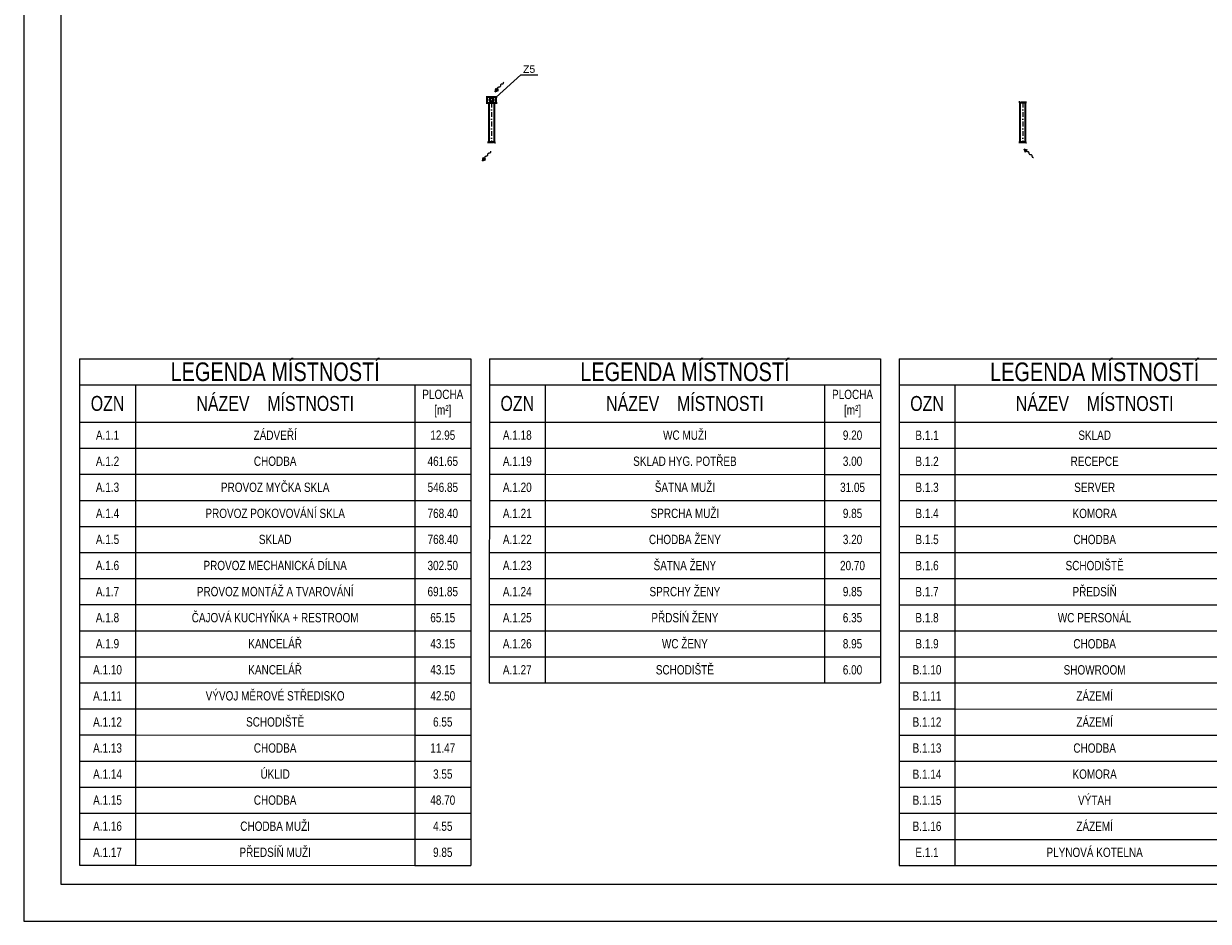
# Model space of a CAD drawing. Header units: millimetres. Extents: x 879679 to 2307614, y -211319 to 627407.
# Tile 1 of 36: x 886277 to 918080, y -197207 to -173105. Entities that reach past the tile are written whole.
import ezdxf

# ---------------------------------------------------------------- set-up
doc = ezdxf.new("R2010")
doc.units = ezdxf.units.MM
doc.header["$LTSCALE"] = 10
doc.linetypes.add('DASHDOT', pattern=[25.4, 12.7, -6.35, 0, -6.35])
doc.linetypes.add('DASHED', pattern=[19.05, 12.7, -6.35])
doc.layers.add('AA_FORMÁTY NETISK', color=40, linetype='Continuous', plot=False)
for name, color, linetype, lineweight in [('AA_FORMÁTY TISK', 7, 'Continuous', 15), ('AA_Tabulky místností', 4, 'Continuous', 13), ('Kóty_obecně', 7, 'Continuous', 25), ('Standard', 7, 'Continuous', 25), ('VZT-komponenty', 30, 'Continuous', 35), ('VZT-potrubi', 30, 'Continuous', 35), ('VZT-sipky', 50, 'Continuous', 15)]:
    doc.layers.add(name, color=color, linetype=linetype, lineweight=lineweight)
doc.styles.add('Arial_CE', font='arial.ttf')
doc.styles.get("Standard").update_dxf_attribs({"font": 'ic-simplex.shx', "width": 0.8})

# ---------------------------------------------------------------- blocks, each defined once
blk = doc.blocks.new('*U85', base_point=(28, -713))
at = {"linetype": 'ByBlock'}
blk.add_hatch(color=0, dxfattribs=at).paths.add_polyline_path([(791, -713), (614, -619), (614, -808)])
at = {"color": 0, "linetype": 'ByBlock', "lineweight": -2}
for p, q in [((791, -713), (614, -619)), ((614, -619), (614, -808)), ((551, -713), (614, -713)), ((791, -713), (614, -808))]:
    blk.add_line(p, q, dxfattribs=at)
blk.add_lwpolyline([(551, -713), (527, -744), (503, -758), (479, -760), (455, -751), (432, -737), (410, -721), (388, -706), (367, -696), (348, -693), (329, -696), (311, -705), (293, -716), (276, -728), (260, -738), (243, -746), (227, -749), (211, -746), (195, -738), (179, -727), (162, -713), (146, -700), (130, -689), (114, -681), (98, -678), (81, -681), (65, -689), (49, -699), (32, -711), (28, -713)], dxfattribs=at)
blk = doc.blocks.new('*U360', base_point=(0, 250))
at = {"color": 0, "linetype": 'ByBlock', "lineweight": -2}
for p, q in [((0, 274), (0, -24)), ((150, 250), (0, 250)), ((0, 0), (150, 0)), ((150, -24), (150, 274))]:
    blk.add_line(p, q, dxfattribs=at)
at = {"color": 2, "linetype": 'ByBlock', "lineweight": 25}
for p, q in [((138, 125), (44, 179)), ((44, 179), (44, 71)), ((44, 71), (138, 125))]:
    blk.add_line(p, q, dxfattribs=at)
blk.add_circle((75, 125), 62.5, dxfattribs=at)
blk = doc.blocks.new('*U366', base_point=(-75, 0))
at = {"color": 0, "linetype": 'ByBlock', "lineweight": -2}
for p, q in [((-75, 0), (-105, 0)), ((-75, 15), (-75, 0)), ((75, 15), (75, 0)), ((75, 0), (105, 0))]:
    blk.add_line(p, q, dxfattribs=at)
at = {"color": 2, "linetype": 'DASHED', "lineweight": 25}
blk.add_line((-75, 0), (75, 0), dxfattribs=at)
blk = doc.blocks.new('*U367', base_point=(-75, 0))
at = {"color": 0, "linetype": 'ByBlock', "lineweight": -2}
for p, q in [((-75, 0), (-105, 0)), ((-75, 15), (-75, 0)), ((75, 15), (75, 0)), ((75, 0), (105, 0))]:
    blk.add_line(p, q, dxfattribs=at)
at = {"color": 2, "linetype": 'DASHED', "lineweight": 25}
blk.add_line((-75, 0), (75, 0), dxfattribs=at)
blk = doc.blocks.new('*U411')
at = {"color": 0, "linetype": 'ByBlock', "lineweight": -2}
for p, q in [((0, 150), (0, 0)), ((1050, 150), (0, 150)), ((0, 0), (1050, 0)), ((1050, 0), (1050, 150))]:
    blk.add_line(p, q, dxfattribs=at)
at = {"color": 2, "linetype": 'DASHDOT', "lineweight": 25}
blk.add_line((0, 75), (1050, 75), dxfattribs=at)
blk = doc.blocks.new('*U412', base_point=(0, 75))
at = {"color": 0, "linetype": 'ByBlock', "lineweight": -2}
for p, q in [((0, 150), (0, 0)), ((1050, 150), (0, 150)), ((0, 0), (1050, 0)), ((1050, 0), (1050, 150))]:
    blk.add_line(p, q, dxfattribs=at)
at = {"color": 2, "linetype": 'DASHDOT', "lineweight": 25}
blk.add_line((0, 75), (1050, 75), dxfattribs=at)
blk = doc.blocks.new('*T495')
at = {"layer": 'AA_Tabulky místností', "color": 0, "linetype": 'ByBlock', "lineweight": -2}
for p, q in [((0, 0), (1500, 0)), ((0, 0), (0, -700)), ((1500, 0), (9000, -1)), ((9000, -1), (10500, -1)), ((10500, -1), (10500, -701)), ((0, -700), (1500, -700)), ((0, -700), (0, -1700)), ((1500, -700), (9000, -701)), ((1500, -700), (1500, -1700)), ((9000, -701), (10500, -701)), ((9000, -701), (9000, -1701)), ((10500, -701), (10500, -1701)), ((0, -1700), (1500, -1700)), ((0, -1700), (0, -2400)), ((1500, -1700), (9000, -1701)), ((1500, -1700), (1500, -2400)), ((9000, -1701), (10500, -1701)), ((9000, -1701), (9000, -2401)), ((10500, -1701), (10500, -2401)), ((0, -2400), (1500, -2400)), ((0, -2400), (0, -3100)), ((1500, -2400), (9000, -2401)), ((1500, -2400), (1500, -3100)), ((9000, -2401), (10500, -2401)), ((9000, -2401), (9000, -3101))]:
    blk.add_line(p, q, dxfattribs=at)
at = {"layer": 'AA_Tabulky místností', "color": 0, "linetype": 'ByBlock'}
for p, q in [((10500, -2401), (10500, -3101)), ((0, -3100), (1500, -3100)), ((0, -3100), (0, -3800)), ((1500, -3100), (9000, -3101)), ((1500, -3100), (1500, -3800)), ((9000, -3101), (10500, -3101)), ((9000, -3101), (9000, -3801)), ((10500, -3101), (10500, -3801)), ((0, -3800), (1500, -3800)), ((0, -3800), (0, -4500)), ((1500, -3800), (9000, -3801)), ((1500, -3800), (1500, -4500)), ((9000, -3801), (10500, -3801)), ((9000, -3801), (9000, -4501)), ((10500, -3801), (10500, -4501)), ((0, -4500), (-1, -5200)), ((0, -4500), (1500, -4500)), ((1500, -4500), (1499, -5200)), ((1500, -4500), (9000, -4501)), ((9000, -4501), (8999, -5201)), ((9000, -4501), (10500, -4501)), ((10500, -4501), (10499, -5201)), ((-1, -5200), (1499, -5200)), ((-1, -5200), (-1, -5900)), ((1499, -5200), (8999, -5201)), ((1499, -5200), (1499, -5900)), ((8999, -5201), (10499, -5201)), ((8999, -5201), (8999, -5901)), ((10499, -5201), (10499, -5901)), ((-1, -5900), (1499, -5900)), ((-1, -5900), (-1, -6600)), ((1499, -5900), (8999, -5901)), ((1499, -5900), (1499, -6600)), ((8999, -5901), (10499, -5901)), ((8999, -5901), (8999, -6601)), ((10499, -5901), (10499, -6601)), ((-1, -6600), (1499, -6600)), ((-1, -6600), (-1, -7300)), ((1499, -6600), (8999, -6601)), ((1499, -6600), (1499, -7300)), ((8999, -6601), (10499, -6601)), ((8999, -6601), (8999, -7301)), ((10499, -6601), (10499, -7301)), ((-1, -7300), (1499, -7300)), ((-1, -7300), (-1, -8000)), ((1499, -7300), (8999, -7301)), ((1499, -7300), (1499, -8000)), ((8999, -7301), (10499, -7301)), ((8999, -7301), (8999, -8001)), ((10499, -7301), (10499, -8001)), ((-1, -8000), (1499, -8000)), ((-1, -8000), (-1, -8700)), ((1499, -8000), (8999, -8001)), ((1499, -8000), (1499, -8700)), ((8999, -8001), (10499, -8001)), ((8999, -8001), (8999, -8701)), ((10499, -8001), (10499, -8701)), ((-1, -8700), (1499, -8700)), ((-1, -8700), (-1, -9400)), ((1499, -8700), (8999, -8701)), ((1499, -8700), (1499, -9400)), ((8999, -8701), (10499, -8701)), ((8999, -8701), (8999, -9401)), ((10499, -8701), (10499, -9401)), ((-1, -9400), (1499, -9400)), ((-1, -9400), (-1, -10100)), ((1499, -9400), (8999, -9401)), ((1499, -9400), (1499, -10100)), ((8999, -9401), (10499, -9401)), ((8999, -9401), (8999, -10101)), ((10499, -9401), (10499, -10101)), ((-1, -10100), (1499, -10100)), ((-1, -10100), (-1, -10800)), ((1499, -10100), (8999, -10101)), ((1499, -10100), (1499, -10800)), ((8999, -10101), (10499, -10101)), ((8999, -10101), (8999, -10801)), ((10499, -10101), (10499, -10801)), ((-1, -10800), (1499, -10800)), ((-1, -10800), (-1, -11500)), ((1499, -10800), (8999, -10801)), ((1499, -10800), (1499, -11500)), ((8999, -10801), (10499, -10801)), ((8999, -10801), (8999, -11501)), ((10499, -10801), (10499, -11501)), ((-1, -11500), (1499, -11500)), ((-1, -11500), (-1, -12200)), ((1499, -11500), (8999, -11501)), ((1499, -11500), (1499, -12200)), ((8999, -11501), (10499, -11501)), ((8999, -11501), (8999, -12201)), ((10499, -11501), (10499, -12201)), ((-1, -12200), (1499, -12200)), ((-1, -12200), (-1, -12900)), ((1499, -12200), (8999, -12201)), ((1499, -12200), (1499, -12900)), ((8999, -12201), (10499, -12201)), ((8999, -12201), (8999, -12901)), ((10499, -12201), (10499, -12901)), ((-1, -12900), (1499, -12900)), ((-1, -12900), (-1, -13600)), ((1499, -12900), (8999, -12901)), ((1499, -12900), (1499, -13600)), ((8999, -12901), (10499, -12901)), ((8999, -12901), (8999, -13601)), ((10499, -12901), (10499, -13601)), ((-1, -13600), (1499, -13600)), ((1499, -13600), (8999, -13601)), ((8999, -13601), (10499, -13601))]:
    blk.add_line(p, q, dxfattribs=at)
at = {"layer": 'AA_Tabulky místností', "attachment_point": 5, "rotation": 359.9944}
for s, insert, char_height, width in [('LEGEND{\\Fc:\\program files\\ab studio\\cadkonplus 2018\\2018\\fonts\\ic-simplex|c238;A} MÍSTNOSTÍ', (5250, -351), 500, 10497), ('OZN', (750, -1200), 400, 1497), ('NÁZEV    MÍSTNOSTI', (5250, -1201), 400, 7497), ('PLOCHA [m²]', (9750, -1201), 250, 1497), ('B.1.1', (750, -2050), 250, 1497), ('SKLAD', (5250, -2051), 250, 7497), ('120.95', (9750, -2051), 250, 1497), ('B.1.2', (750, -2750), 250, 1497), ('RECEPCE', (5250, -2751), 250, 7497), ('10.90', (9750, -2751), 250, 1497), ('B.1.3', (750, -3450), 250, 1497), ('SERVER', (5250, -3451), 250, 7497), ('17.05', (9750, -3451), 250, 1497), ('B.1.4', (750, -4150), 250, 1497), ('KOMORA', (5250, -4151), 250, 7497), ('13.60', (9750, -4151), 250, 1497), ('B.1.5', (750, -4850), 250, 1497), ('CHODBA', (5250, -4851), 250, 7497), ('26.25', (9750, -4851), 250, 1497), ('B.1.6', (749, -5550), 250, 1497), ('SCHODIŠTĚ', (5249, -5551), 250, 7497), ('22.75', (9749, -5551), 250, 1497), ('PŘEDSÍŇ', (5249, -6251), 250, 7497), ('B.1.7', (749, -6250), 250, 1497), ('4.20', (9749, -6251), 250, 1497), ('B.1.8', (749, -6950), 250, 1497), ('WC PERSONÁL', (5249, -6951), 250, 7497), ('1.30', (9749, -6951), 250, 1497), ('B.1.9', (749, -7650), 250, 1497), ('CHODBA', (5249, -7651), 250, 7497), ('2.45', (9749, -7651), 250, 1497), ('B.1.10', (749, -8350), 250, 1497), ('SHOWROOM', (5249, -8351), 250, 7497), ('108.90', (9749, -8351), 250, 1497), ('B.1.11', (749, -9050), 250, 1497), ('ZÁZEMÍ', (5249, -9051), 250, 7497), ('44.30', (9749, -9051), 250, 1497), ('ZÁZEMÍ', (5249, -9751), 250, 7497), ('B.1.12', (749, -9750), 250, 1497), ('54.00', (9749, -9751), 250, 1497), ('B.1.13', (749, -10450), 250, 1497), ('CHODBA', (5249, -10451), 250, 7497), ('11.45', (9749, -10451), 250, 1497), ('B.1.14', (749, -11150), 250, 1497), ('KOMORA', (5249, -11151), 250, 7497), ('2.60', (9749, -11151), 250, 1497), ('B.1.15', (749, -11850), 250, 1497), ('VÝTAH', (5249, -11851), 250, 7497), ('2.65', (9749, -11851), 250, 1497), ('B.1.16', (749, -12550), 250, 1497), ('ZÁZEMÍ', (5249, -12551), 250, 7497), ('13.95', (9749, -12551), 250, 1497), ('PLYNOVÁ KOTELNA', (5249, -13251), 250, 7497), ('E.1.1', (749, -13250), 250, 1497), ('66.9000', (9749, -13251), 250, 1497)]:
    blk.add_mtext(s, dxfattribs=dict(at, insert=insert, char_height=char_height, width=width))
blk = doc.blocks.new('*T497')
at = {"layer": 'AA_Tabulky místností', "color": 0, "linetype": 'ByBlock', "lineweight": -2}
for p, q in [((0, 0), (1500, 0)), ((0, 0), (0, -700)), ((1500, 0), (9000, -1)), ((9000, -1), (10500, -1)), ((10500, -1), (10500, -701)), ((0, -700), (1500, -700)), ((0, -700), (0, -1700)), ((1500, -700), (9000, -701)), ((1500, -700), (1500, -1700)), ((9000, -701), (10500, -701)), ((9000, -701), (9000, -1701)), ((10500, -701), (10500, -1701)), ((0, -1700), (1500, -1700)), ((0, -1700), (0, -2400)), ((1500, -1700), (9000, -1701)), ((1500, -1700), (1500, -2400)), ((9000, -1701), (10500, -1701)), ((9000, -1701), (9000, -2401))]:
    blk.add_line(p, q, dxfattribs=at)
at = {"layer": 'AA_Tabulky místností', "color": 0, "linetype": 'ByBlock'}
for p, q in [((10500, -1701), (10500, -2401)), ((0, -2400), (1500, -2400)), ((0, -2400), (0, -3100)), ((1500, -2400), (9000, -2401)), ((1500, -2400), (1500, -3100)), ((9000, -2401), (10500, -2401)), ((9000, -2401), (9000, -3101)), ((10500, -2401), (10500, -3101)), ((0, -3100), (1500, -3100)), ((0, -3100), (0, -3800)), ((1500, -3100), (9000, -3101)), ((1500, -3100), (1500, -3800)), ((9000, -3101), (10500, -3101)), ((9000, -3101), (9000, -3801)), ((10500, -3101), (10500, -3801)), ((0, -3800), (1500, -3800)), ((0, -3800), (0, -4500)), ((1500, -3800), (9000, -3801)), ((1500, -3800), (1500, -4500)), ((9000, -3801), (10500, -3801)), ((9000, -3801), (9000, -4501)), ((10500, -3801), (10500, -4501)), ((0, -4500), (-1, -5200)), ((0, -4500), (1500, -4500)), ((1500, -4500), (1499, -5200)), ((1500, -4500), (9000, -4501)), ((9000, -4501), (8999, -5201)), ((9000, -4501), (10500, -4501)), ((10500, -4501), (10499, -5201)), ((-1, -5200), (1499, -5200)), ((-1, -5200), (-1, -5900)), ((1499, -5200), (8999, -5201)), ((1499, -5200), (1499, -5900)), ((8999, -5201), (10499, -5201)), ((8999, -5201), (8999, -5901)), ((10499, -5201), (10499, -5901)), ((-1, -5900), (1499, -5900)), ((-1, -5900), (-1, -6600)), ((1499, -5900), (8999, -5901)), ((1499, -5900), (1499, -6600)), ((8999, -5901), (10499, -5901)), ((8999, -5901), (8999, -6601)), ((10499, -5901), (10499, -6601)), ((-1, -6600), (1499, -6600)), ((-1, -6600), (-1, -7300)), ((1499, -6600), (8999, -6601)), ((1499, -6600), (1499, -7300)), ((8999, -6601), (10499, -6601)), ((8999, -6601), (8999, -7301)), ((10499, -6601), (10499, -7301)), ((-1, -7300), (1499, -7300)), ((-1, -7300), (-1, -8000)), ((1499, -7300), (8999, -7301)), ((1499, -7300), (1499, -8000)), ((8999, -7301), (10499, -7301)), ((8999, -7301), (8999, -8001)), ((10499, -7301), (10499, -8001)), ((-1, -8000), (1499, -8000)), ((-1, -8000), (-1, -8700)), ((1499, -8000), (8999, -8001)), ((1499, -8000), (1499, -8700)), ((8999, -8001), (10499, -8001)), ((8999, -8001), (8999, -8701)), ((10499, -8001), (10499, -8701)), ((-1, -8700), (1499, -8700)), ((1499, -8700), (8999, -8701)), ((8999, -8701), (10499, -8701))]:
    blk.add_line(p, q, dxfattribs=at)
at = {"layer": 'AA_Tabulky místností', "attachment_point": 5, "rotation": 359.9944}
for s, insert, char_height, width in [('LEGEND{\\Fc:\\program files\\ab studio\\cadkonplus 2018\\2018\\fonts\\ic-simplex|c238;A} MÍSTNOSTÍ', (5250, -351), 500, 10497), ('OZN', (750, -1200), 400, 1497), ('NÁZEV    MÍSTNOSTI', (5250, -1201), 400, 7497), ('PLOCHA [m²]', (9750, -1201), 250, 1497), ('A.1.18', (750, -2050), 250, 1497), ('WC MUŽI', (5250, -2051), 250, 7497), ('9.20', (9750, -2051), 250, 1497), ('SKLAD HYG. POTŘEB', (5250, -2751), 250, 7497), ('A.1.19', (750, -2750), 250, 1497), ('3.00', (9750, -2751), 250, 1497), ('A.1.20', (750, -3450), 250, 1497), ('ŠATNA MUŽI', (5250, -3451), 250, 7497), ('31.05', (9750, -3451), 250, 1497), ('A.1.21', (750, -4150), 250, 1497), ('SPRCHA MUŽI', (5250, -4151), 250, 7497), ('9.85', (9750, -4151), 250, 1497), ('A.1.22', (750, -4850), 250, 1497), ('CHODBA ŽENY', (5250, -4851), 250, 7497), ('3.20', (9750, -4851), 250, 1497), ('A.1.23', (749, -5550), 250, 1497), ('ŠATNA ŽENY ', (5249, -5551), 250, 7497), ('20.70', (9749, -5551), 250, 1497), ('A.1.24', (749, -6250), 250, 1497), ('SPRCHY ŽENY', (5249, -6251), 250, 7497), ('9.85', (9749, -6251), 250, 1497), ('A.1.25', (749, -6950), 250, 1497), ('PŘDSÍŃ ŽENY', (5249, -6951), 250, 7497), ('6.35', (9749, -6951), 250, 1497), ('A.1.26', (749, -7650), 250, 1497), ('WC ŽENY', (5249, -7651), 250, 7497), ('8.95', (9749, -7651), 250, 1497), ('A.1.27', (749, -8350), 250, 1497), ('SCHODIŠTĚ', (5249, -8351), 250, 7497), ('6.00', (9749, -8351), 250, 1497)]:
    blk.add_mtext(s, dxfattribs=dict(at, insert=insert, char_height=char_height, width=width))
blk = doc.blocks.new('*T499')
at = {"layer": 'AA_Tabulky místností', "color": 0, "linetype": 'ByBlock', "lineweight": -2}
for p, q in [((0, 0), (1500, 0)), ((0, 0), (0, -700)), ((1500, 0), (9000, -1)), ((9000, -1), (10500, -1)), ((10500, -1), (10500, -701)), ((0, -700), (1500, -700)), ((0, -700), (0, -1700)), ((1500, -700), (9000, -701)), ((1500, -700), (1500, -1700)), ((9000, -701), (10500, -701)), ((9000, -701), (9000, -1701)), ((10500, -701), (10500, -1701)), ((0, -1700), (1500, -1700)), ((0, -1700), (0, -2400)), ((1500, -1700), (9000, -1701)), ((1500, -1700), (1500, -2400)), ((9000, -1701), (10500, -1701)), ((9000, -1701), (9000, -2401)), ((10500, -1701), (10500, -2401)), ((0, -2400), (1500, -2400)), ((0, -2400), (0, -3100)), ((1500, -2400), (9000, -2401)), ((1500, -2400), (1500, -3100)), ((9000, -2401), (10500, -2401)), ((9000, -2401), (9000, -3101))]:
    blk.add_line(p, q, dxfattribs=at)
at = {"layer": 'AA_Tabulky místností', "color": 0, "linetype": 'ByBlock'}
for p, q in [((10500, -2401), (10500, -3101)), ((0, -3100), (1500, -3100)), ((0, -3100), (0, -3800)), ((1500, -3100), (9000, -3101)), ((1500, -3100), (1500, -3800)), ((9000, -3101), (10500, -3101)), ((9000, -3101), (9000, -3801)), ((10500, -3101), (10500, -3801)), ((0, -3800), (1500, -3800)), ((0, -3800), (0, -4500)), ((1500, -3800), (9000, -3801)), ((1500, -3800), (1500, -4500)), ((9000, -3801), (10500, -3801)), ((9000, -3801), (9000, -4501)), ((10500, -3801), (10500, -4501)), ((0, -4500), (-1, -5200)), ((0, -4500), (1500, -4500)), ((1500, -4500), (1499, -5200)), ((1500, -4500), (9000, -4501)), ((9000, -4501), (8999, -5201)), ((9000, -4501), (10500, -4501)), ((10500, -4501), (10499, -5201)), ((-1, -5200), (1499, -5200)), ((-1, -5200), (-1, -5900)), ((1499, -5200), (8999, -5201)), ((1499, -5200), (1499, -5900)), ((8999, -5201), (10499, -5201)), ((8999, -5201), (8999, -5901)), ((10499, -5201), (10499, -5901)), ((-1, -5900), (1499, -5900)), ((-1, -5900), (-1, -6600)), ((1499, -5900), (8999, -5901)), ((1499, -5900), (1499, -6600)), ((8999, -5901), (10499, -5901)), ((8999, -5901), (8999, -6601)), ((10499, -5901), (10499, -6601)), ((-1, -6600), (1499, -6600)), ((-1, -6600), (-1, -7300)), ((1499, -6600), (8999, -6601)), ((1499, -6600), (1499, -7300)), ((8999, -6601), (10499, -6601)), ((8999, -6601), (8999, -7301)), ((10499, -6601), (10499, -7301)), ((-1, -7300), (1499, -7300)), ((-1, -7300), (-1, -8000)), ((1499, -7300), (8999, -7301)), ((1499, -7300), (1499, -8000)), ((8999, -7301), (10499, -7301)), ((8999, -7301), (8999, -8001)), ((10499, -7301), (10499, -8001)), ((-1, -8000), (1499, -8000)), ((-1, -8000), (-1, -8700)), ((1499, -8000), (8999, -8001)), ((1499, -8000), (1499, -8700)), ((8999, -8001), (10499, -8001)), ((8999, -8001), (8999, -8701)), ((10499, -8001), (10499, -8701)), ((-1, -8700), (1499, -8700)), ((-1, -8700), (-1, -9400)), ((1499, -8700), (8999, -8701)), ((1499, -8700), (1499, -9400)), ((8999, -8701), (10499, -8701)), ((8999, -8701), (8999, -9401)), ((10499, -8701), (10499, -9401)), ((-1, -9400), (1499, -9400)), ((-1, -9400), (-1, -10100)), ((1499, -9400), (8999, -9401)), ((1499, -9400), (1499, -10100)), ((8999, -9401), (10499, -9401)), ((8999, -9401), (8999, -10101)), ((10499, -9401), (10499, -10101)), ((-1, -10100), (1499, -10100)), ((-1, -10100), (-1, -10800)), ((1499, -10100), (8999, -10101)), ((1499, -10100), (1499, -10800)), ((8999, -10101), (10499, -10101)), ((8999, -10101), (8999, -10801)), ((10499, -10101), (10499, -10801)), ((-1, -10800), (1499, -10800)), ((-1, -10800), (-1, -11500)), ((1499, -10800), (8999, -10801)), ((1499, -10800), (1499, -11500)), ((8999, -10801), (10499, -10801)), ((8999, -10801), (8999, -11501)), ((10499, -10801), (10499, -11501)), ((-1, -11500), (1499, -11500)), ((-1, -11500), (-1, -12200)), ((1499, -11500), (8999, -11501)), ((1499, -11500), (1499, -12200)), ((8999, -11501), (10499, -11501)), ((8999, -11501), (8999, -12201)), ((10499, -11501), (10499, -12201)), ((-1, -12200), (1499, -12200)), ((-1, -12200), (-1, -12900)), ((1499, -12200), (8999, -12201)), ((1499, -12200), (1499, -12900)), ((8999, -12201), (10499, -12201)), ((8999, -12201), (8999, -12901)), ((10499, -12201), (10499, -12901)), ((-1, -12900), (1499, -12900)), ((-1, -12900), (-1, -13600)), ((1499, -12900), (8999, -12901)), ((1499, -12900), (1499, -13600)), ((8999, -12901), (10499, -12901)), ((8999, -12901), (8999, -13601)), ((10499, -12901), (10499, -13601)), ((-1, -13600), (1499, -13600)), ((1499, -13600), (8999, -13601)), ((8999, -13601), (10499, -13601))]:
    blk.add_line(p, q, dxfattribs=at)
at = {"layer": 'AA_Tabulky místností', "attachment_point": 5, "rotation": 359.9944}
for s, insert, char_height, width in [('LEGEND{\\Fc:\\program files\\ab studio\\cadkonplus 2018\\2018\\fonts\\ic-simplex|c238;A} MÍSTNOSTÍ', (5250, -351), 500, 10497), ('OZN', (750, -1200), 400, 1497), ('NÁZEV    MÍSTNOSTI', (5250, -1201), 400, 7497), ('PLOCHA [m²]', (9750, -1201), 250, 1497), ('A.1.1', (750, -2050), 250, 1497), ('ZÁDVE{\\Fc:\\program files\\ab studio\\cadkonplus 2018\\2018\\fonts\\ic-simplex|c238;Ř}Í', (5250, -2051), 250, 7497), ('12.95', (9750, -2051), 250, 1497), ('A.1.2', (750, -2750), 250, 1497), ('CHODBA', (5250, -2751), 250, 7497), ('461.65', (9750, -2751), 250, 1497), ('A.1.3', (750, -3450), 250, 1497), ('PROVOZ MYČKA SKLA', (5250, -3451), 250, 7497), ('546.85', (9750, -3451), 250, 1497), ('A.1.4', (750, -4150), 250, 1497), ('PROVOZ POKOVOVÁNÍ SKLA', (5250, -4151), 250, 7497), ('768.40', (9750, -4151), 250, 1497), ('A.1.5', (750, -4850), 250, 1497), ('SKLAD', (5250, -4851), 250, 7497), ('768.40', (9750, -4851), 250, 1497), ('A.1.6', (749, -5550), 250, 1497), ('PROVOZ MECHANICKÁ DÍLNA', (5249, -5551), 250, 7497), ('302.50', (9749, -5551), 250, 1497), ('PROVOZ MONTÁŽ A TVAROVÁNÍ', (5249, -6251), 250, 7497), ('A.1.7', (749, -6250), 250, 1497), ('691.85', (9749, -6251), 250, 1497), ('A.1.8', (749, -6950), 250, 1497), ('ČAJOVÁ KUCHYŇKA + RESTROOM', (5249, -6951), 250, 7497), ('65.15', (9749, -6951), 250, 1497), ('A.1.9', (749, -7650), 250, 1497), ('KANCELÁŘ', (5249, -7651), 250, 7497), ('43.15', (9749, -7651), 250, 1497), ('A.1.10', (749, -8350), 250, 1497), ('KANCELÁŘ', (5249, -8351), 250, 7497), ('43.15', (9749, -8351), 250, 1497), ('A.1.11', (749, -9050), 250, 1497), ('VÝVOJ MĚROVÉ STŘEDISKO', (5249, -9051), 250, 7497), ('42.50', (9749, -9051), 250, 1497), ('SCHODIŠTĚ', (5249, -9751), 250, 7497), ('A.1.12', (749, -9750), 250, 1497), ('6.55', (9749, -9751), 250, 1497), ('A.1.13', (749, -10450), 250, 1497), ('{\\Fc:\\program files\\ab studio\\cadkonplus 2018\\2018\\fonts\\ic-simplex|c238;CHODBA}', (5249, -10451), 250, 7497), ('{\\Fc:\\program files\\ab studio\\cadkonplus 2018\\2018\\fonts\\ic-simplex|c238;11.47', (9749, -10451), 250, 1497), ('A.1.14', (749, -11150), 250, 1497), ('ÚKLID', (5249, -11151), 250, 7497), ('3.55', (9749, -11151), 250, 1497), ('A.1.15', (749, -11850), 250, 1497), ('CHODBA', (5249, -11851), 250, 7497), ('48.70', (9749, -11851), 250, 1497), ('A.1.16', (749, -12550), 250, 1497), ('CHODBA MUŽI', (5249, -12551), 250, 7497), ('4.55', (9749, -12551), 250, 1497), ('PŘEDSÍŇ MUŽI', (5249, -13251), 250, 7497), ('A.1.17', (749, -13250), 250, 1497), ('9.85', (9749, -13251), 250, 1497)]:
    blk.add_mtext(s, dxfattribs=dict(at, insert=insert, char_height=char_height, width=width))

msp = doc.modelspace()

# ---------------------------------------------------------------- linework, layer by layer
at = {"layer": 'AA_FORMÁTY NETISK'}
msp.add_lwpolyline([(1005077.4, -113206.5), (886277.4, -113206.5), (886277.4, -197206.5), (1005077.4, -197206.5)], close=True, dxfattribs=at)
at = {"layer": 'AA_FORMÁTY TISK'}
msp.add_lwpolyline([(1004077.4, -114206.5), (887277.4, -114206.5), (887277.4, -196206.5), (1004077.4, -196206.5)], close=True, dxfattribs=at)
at = {"layer": 'Standard', "color": 0, "linetype": 'Continuous', "lineweight": 13, "ltscale": 1000}
for p, q in [((899624.2, -174475.3), (898962.8, -175076.5)), ((899624.2, -174475.3), (900082.1, -174475.3)), ((913022.8, -176276.5), (913172.8, -176276.5))]:
    msp.add_line(p, q, dxfattribs=at)

# ---------------------------------------------------------------- block references
for name, p in [('*T499', (887778.8, -182103.4)), ('*T497', (898778.8, -182104.4)), ('*T495', (909778.8, -182105.5))]:
    msp.add_blockref(name, p)
at = {"layer": 'VZT-komponenty', "color": 10, "rotation": 270}
msp.add_blockref('*U360', (898962.8, -175076.5), dxfattribs=at)
at = {"layer": 'VZT-komponenty', "color": 170, "rotation": 180}
msp.add_blockref('*U367', (913172.8, -175211.5), dxfattribs=at)
at = {"layer": 'VZT-komponenty', "color": 10}
msp.add_blockref('*U366', (898762.8, -176291.5), dxfattribs=at)
at = {"layer": 'VZT-komponenty', "color": 170}
msp.add_blockref('*U367', (913022.8, -176291.5), dxfattribs=at)
at = {"layer": 'VZT-potrubi', "color": 10, "rotation": 270}
msp.add_blockref('*U411', (898762.8, -175226.5), dxfattribs=at)
at = {"layer": 'VZT-potrubi', "color": 170, "rotation": 270}
msp.add_blockref('*U412', (913097.8, -175226.5), dxfattribs=at)
at = {"layer": 'VZT-sipky'}
for p, xscale, yscale, zscale, rotation in [((899164, -174674.3), 0.4529080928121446, 0.4529080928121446, 0.4529080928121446, 228.7689769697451), ((913388.3, -176695.8), 0.4529080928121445, 0.4529080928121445, 0.4529080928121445, 138.7689769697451), ((898819.2, -176530), 0.4529080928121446, 0.4529080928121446, 0.4529080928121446, 228.768976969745)]:
    msp.add_blockref('*U85', p, dxfattribs=dict(at, xscale=xscale, yscale=yscale, zscale=zscale, rotation=rotation))

# ---------------------------------------------------------------- texts
at = {"layer": 'Kóty_obecně', "color": 0, "linetype": 'Continuous', "lineweight": 13, "insert": (899683.4, -174428.8), "char_height": 200, "width": 426.667, "attachment_point": 7, "style": 'Arial_CE'}
msp.add_mtext('{\\fArial CE|i0|b0;\\H200.000000;\\W1.000000;\\C7;Z5}\\P', dxfattribs=at)

doc.saveas('drawing.dxf')
